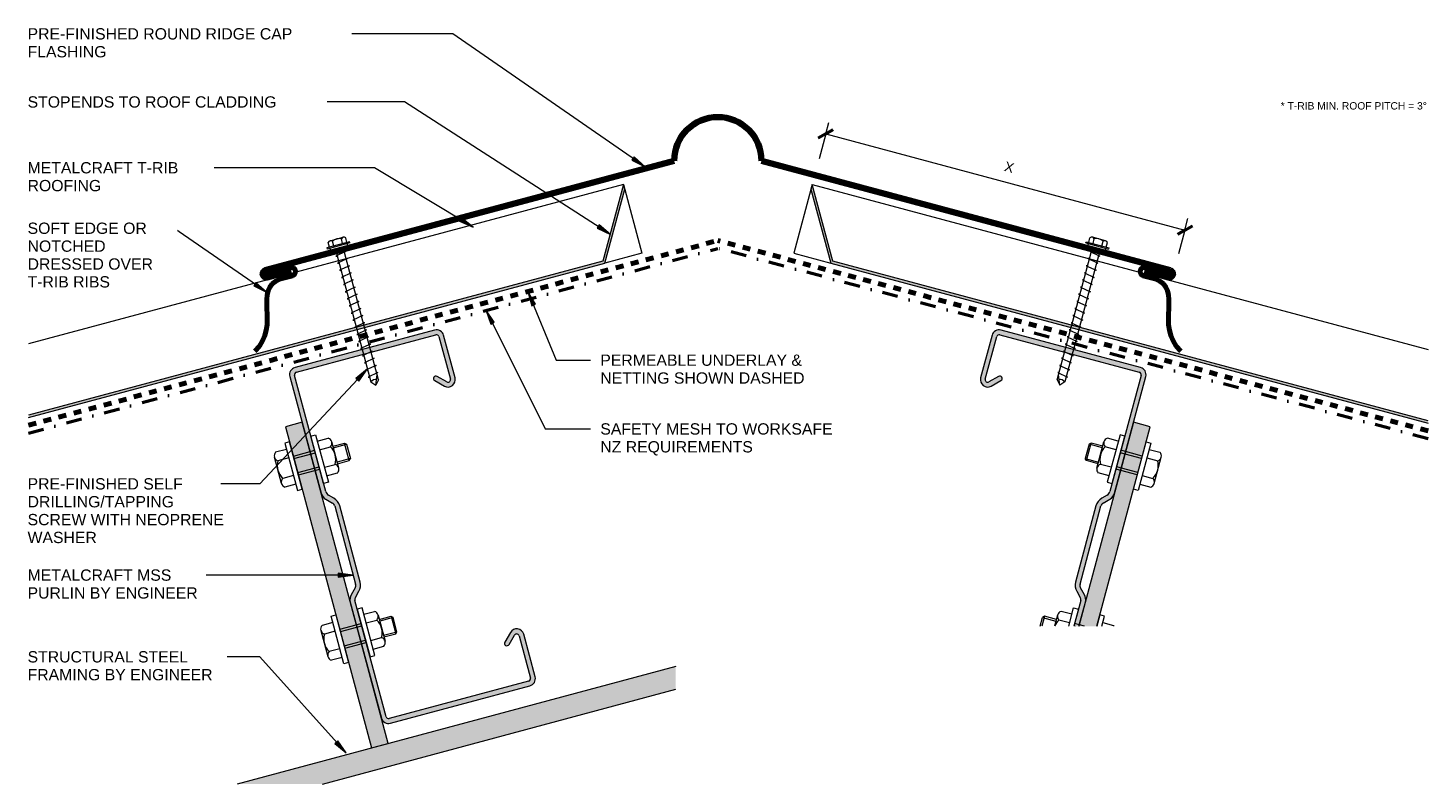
# Model space of a CAD drawing. Header units: millimetres. Extents: x 3508 to 4555, y 2027 to 2787.
# Tile 1 of 2: x 3508 to 4078, y 2479 to 2787. Entities that reach past the tile are written whole.
import ezdxf

# ---------------------------------------------------------------- set-up
doc = ezdxf.new("R2010")
doc.units = ezdxf.units.MM
doc.linetypes.add('Dash', pattern=[6.35, 3.175, -3.175])
doc.linetypes.add('Dash dot', pattern=[15.875, 6.35, -4.7625, 0, -4.7625])
for name, color, linetype, lineweight in [('A-ANNO-DIMS', 211, 'Continuous', 9), ('A-ANNO-DIMS-2', 211, 'Continuous', 9), ('A-DETL', 90, 'Continuous', 13), ('A-DETL-GENF', 92, 'Continuous', 13), ('A-DETL-THIN', 151, 'Continuous', 13), ('G-ANNO-TEXT', 231, 'Continuous', 9)]:
    doc.layers.add(name, color=color, linetype=linetype, lineweight=lineweight)
doc.styles.add('Arial', font='arial.ttf', dxfattribs={"height": 4.6})
doc.styles.add('Arial_1', font='arial.ttf', dxfattribs={"height": 4})
doc.styles.add('Arial_2', font='arial.ttf', dxfattribs={"height": 3})
doc.dimstyles.new('Diagonal', dxfattribs={"dimscale": 304.8, "dimtxt": 4.081038, "dimasz": 0.016404, "dimexe": 0.015748, "dimexo": 0.009843, "dimgap": 0.009843, "dimtad": 1, "dimdec": 0, "dimzin": 0, "dimdsep": 46, "dimtxsty": 'Arial_1', "dimblk1": 'OBLIQUE', "dimblk2": 'OBLIQUE', "dimsah": 1, "dimcen": 0.09, "dimazin": 0, "dimtfac": 1, "dimtdec": 4, "dimtix": 1, "dimtmove": 0, "dimatfit": 3, "dimfxl": 1, "dimtvp": 1, "dimtfill": 1, "dimtolj": 1, "dimtzin": 0, "dimarcsym": 2})

# ---------------------------------------------------------------- blocks, each defined once
blk = doc.blocks.new('02 Roof Ridge With Non Profiled Apex C - T-Trib-5598333-D CR 02 RIDGE WITH NON PROFILED APEX')
at = {"layer": 'A-DETL-GENF'}
for points in [[(-320.75, -75.23), (-85.98, -12.32), (-77.91, 17.79), (-78.43, 19.73), (-86.79, -11.5), (-320.75, -74.19), (-320.75, -75.14)], [(249.25, -77.5), (249.25, -76.47), (6.79, -11.5), (-1.57, 19.73), (-2.09, 17.79), (5.98, -12.32), (176.68, -58.06)]]:
    blk.add_hatch(color=256, dxfattribs=at).paths.add_polyline_path(points)
at = {"layer": 'A-DETL-GENF', "lineweight": 100}
for p, q in [((-57.79, 29.4), (-224.3, -15.22)), ((-22.21, 29.4), (144.3, -15.22)), ((-213.81, -15.51), (-223.52, -18.12)), ((133.81, -15.51), (143.52, -18.12))]:
    blk.add_line(p, q, dxfattribs=at)
at = {"layer": 'A-DETL-GENF'}
for p, q in [((-78.43, 19.73), (-320.75, -45.2)), ((-78.43, 19.73), (-86.79, -11.5)), ((-85.98, -12.32), (-77.91, 17.79)), ((-77.91, 17.79), (-78.43, 19.73)), ((-78.43, 19.73), (-70.92, -8.29)), ((-1.57, 19.73), (-9.08, -8.29)), ((-1.57, 19.73), (-2.09, 17.79)), ((-2.09, 17.79), (5.98, -12.32)), ((-1.57, 19.73), (249.25, -47.48)), ((6.79, -11.5), (-1.57, 19.73)), ((-70.92, -8.29), (-85.98, -12.32)), ((-9.08, -8.29), (5.98, -12.32)), ((-86.79, -11.5), (-320.75, -74.19)), ((-320.75, -75.23), (-85.98, -12.32)), ((5.98, -12.32), (249.25, -77.5)), ((249.25, -76.47), (6.79, -11.5))]:
    blk.add_line(p, q, dxfattribs=at)
at = {"layer": 'A-DETL-GENF', "linetype": 'Dash', "lineweight": 70}
for p in [(-320.75, -78.33), (249.25, -80.61)]:
    blk.add_line(p, (-40, -3.11), dxfattribs=at)
at = {"layer": 'A-DETL-GENF', "lineweight": 70}
for p, q in [((-214.2, -14.07), (-223.91, -16.67)), ((134.2, -14.07), (143.91, -16.67)), ((-213.3, -17.45), (-218.06, -18.72)), ((133.3, -17.45), (138.06, -18.72))]:
    blk.add_line(p, q, dxfattribs=at)
at = {"layer": 'A-DETL-GENF', "lineweight": 100}
for centre, radius, start, end in [((-40, 29.4), 17.79, 0, 180), ((-223.91, -16.67), 1.5, 105, 285), ((143.91, -16.67), 1.5, 255, 75)]:
    blk.add_arc(centre, radius, start, end, dxfattribs=at)
at = {"layer": 'A-DETL-GENF', "lineweight": 70}
for centre, start, end in [((-213.75, -15.76), 285, 105), ((133.75, -15.76), 75, 255)]:
    blk.add_arc(centre, 1.75, start, end, dxfattribs=at)
for points in [[(-218.06, -18.72), (-229.97, -23.06), (-217.51, -37.27), (-228.52, -48.16)], [(138.06, -18.72), (149.97, -23.06), (137.51, -37.27), (148.52, -48.16)]]:
    blk.add_open_spline(points, degree=3, dxfattribs=at)
blk = doc.blocks.new('Metalcraft MSS Purlin-150x65 - Metalcraft MSS Purlin-150x65-4992830-D CR 02 RIDGE WITH NON PROFILED APEX')
at = {"layer": 'A-DETL-GENF'}
blk.add_hatch(color=256, dxfattribs=at).paths.add_polyline_path([(2.22, 0.1), (3, 0), (61.85, 0), (62.62, 0.1), (63.35, 0.4), (63.97, 0.88), (64.45, 1.5), (64.75, 2.22), (64.85, 3), (64.85, 20.94), (64.75, 21.71), (64.41, 22.48), (63.98, 23.05), (63.37, 23.52), (62.66, 23.82), (61.86, 23.93), (61.12, 23.84), (60.4, 23.56), (59.78, 23.1), (56.56, 19.88), (56.4, 19.67), (56.3, 19.43), (56.27, 19.17), (56.3, 18.91), (56.4, 18.67), (56.56, 18.46), (56.77, 18.31), (57.01, 18.21), (57.27, 18.17), (57.53, 18.21), (57.77, 18.31), (57.97, 18.46), (61.04, 21.53), (61.26, 21.7), (61.52, 21.81), (61.79, 21.84), (62.11, 21.79), (62.32, 21.7), (62.54, 21.53), (62.71, 21.31), (62.81, 21.06), (62.85, 20.79), (62.85, 2.99), (62.81, 2.74), (62.71, 2.5), (62.56, 2.29), (62.35, 2.13), (62.11, 2.03), (61.85, 2), (2.99, 2), (2.74, 2.03), (2.5, 2.13), (2.29, 2.29), (2.13, 2.5), (2.03, 2.74), (2, 2.99), (2, 52), (2.06, 52.43), (2.22, 52.83), (2.61, 53.31), (4.53, 55.22), (5.32, 56.25), (5.82, 57.46), (5.99, 58.75), (5.99, 90.92), (5.82, 92.21), (5.32, 93.42), (4.53, 94.45), (2.69, 96.3), (2.31, 96.78), (2.08, 97.34), (2, 97.95), (2, 146.91), (2.06, 147.25), (2.15, 147.45), (2.32, 147.68), (2.55, 147.85), (2.81, 147.96), (3.09, 148), (61.85, 148), (62.11, 147.97), (62.35, 147.87), (62.56, 147.71), (62.71, 147.5), (62.81, 147.26), (62.85, 146.89), (62.85, 128.98), (62.82, 128.73), (62.7, 128.48), (62.57, 128.3), (62.37, 128.15), (62.14, 128.05), (61.89, 128.02), (61.63, 128.06), (61.41, 128.15), (61.21, 128.3), (57.97, 131.54), (57.77, 131.69), (57.53, 131.79), (57.27, 131.83), (56.96, 131.78), (56.77, 131.69), (56.56, 131.54), (56.37, 131.25), (56.3, 131.09), (56.27, 130.83), (56.3, 130.57), (56.4, 130.33), (56.56, 130.12), (59.78, 126.9), (60.4, 126.44), (61.13, 126.16), (61.89, 126.07), (62.66, 126.18), (63.37, 126.48), (63.98, 126.95), (64.46, 127.59), (64.75, 128.29), (64.85, 129.07), (64.85, 147), (64.75, 147.78), (64.45, 148.5), (63.97, 149.12), (63.35, 149.6), (62.62, 149.9), (61.85, 150), (2.94, 149.99), (2.22, 149.9), (1.5, 149.6), (0.88, 149.12), (0.4, 148.5), (0.1, 147.78), (0, 147), (0, 97.81), (0.14, 96.77), (0.53, 95.81), (1.17, 94.98), (3.41, 92.75), (3.72, 92.33), (3.92, 91.85), (3.99, 91.34), (3.99, 58.34), (3.92, 57.82), (3.72, 57.34), (3.29, 56.81), (1.17, 54.69), (0.53, 53.86), (0.14, 52.9), (0, 51.87), (0, 3), (0.1, 2.22), (0.4, 1.5), (0.88, 0.88), (1.56, 0.38), (1.98, 0.2)])
for p, q in [((61.85, 150), (3, 150)), ((0, 147), (0, 97.81)), ((2, 97.95), (2, 146.91)), ((3.09, 148), (61.85, 148)), ((62.85, 147.01), (62.85, 128.98)), ((64.85, 129.06), (64.85, 147)), ((61.21, 128.3), (57.97, 131.54)), ((56.56, 130.12), (59.78, 126.9)), ((1.17, 94.98), (3.41, 92.75)), ((4.53, 94.45), (2.69, 96.3)), ((3.99, 91.34), (3.99, 58.34)), ((5.99, 58.75), (5.99, 90.92)), ((0, 51.87), (0, 3)), ((3.41, 56.93), (1.17, 54.69)), ((2, 2.99), (2, 52)), ((2.49, 53.18), (4.53, 55.22)), ((59.78, 23.1), (56.56, 19.88)), ((57.97, 18.46), (61.04, 21.53)), ((62.85, 20.79), (62.85, 2.99)), ((64.85, 3), (64.85, 20.94)), ((61.85, 2), (2.99, 2)), ((3, 0), (61.85, 0))]:
    blk.add_line(p, q, dxfattribs=at)
for centre, radius, start, end in [((3, 147), 3, 90, 180), ((61.85, 147), 3, 360, 90), ((3.09, 146.91), 1.09, 90, 180), ((61.85, 147.01), 0.993, 0, 90), ((57.27, 130.83), 1, 45, 225), ((61.85, 129.06), 2.99, 226.0338, 0), ((61.89, 128.98), 0.959, 225, 0), ((3.99, 97.81), 3.99, 180, 225), ((4.34, 97.95), 2.34, 180, 225), ((2, 91.34), 1.99, 0, 45), ((1, 90.92), 4.99, 360, 45), ((2, 58.34), 1.99, 315, 360), ((1, 58.75), 4.99, 315, 360), ((3.99, 51.87), 3.99, 135, 180), ((3.67, 52), 1.67, 135, 180), ((61.85, 20.94), 2.99, 360, 133.9662), ((57.27, 19.17), 1, 135, 315), ((61.79, 20.79), 1.06, 0, 135), ((3, 3), 3, 180, 270), ((2.99, 2.99), 0.993, 180, 270), ((61.85, 3), 3, 270, 360), ((61.85, 2.99), 0.993, 270, 0)]:
    blk.add_arc(centre, radius, start, end, dxfattribs=at)
blk = doc.blocks.new('Metalcraft MSS Purlin-150x65 - Metalcraft MSS Purlin-150x65-5024055-D CR 02 RIDGE WITH NON PROFILED APEX')
at = {"layer": 'A-DETL-GENF'}
blk.add_hatch(color=256, dxfattribs=at).paths.add_polyline_path([(0, -41.72), (0, -51.87), (0.14, -52.9), (0.53, -53.86), (1.17, -54.69), (3.41, -56.93), (3.72, -57.34), (3.92, -57.82), (3.99, -58.34), (3.99, -91.34), (3.92, -91.85), (3.72, -92.33), (3.41, -92.75), (1.17, -94.98), (0.53, -95.81), (0.14, -96.77), (0, -97.81), (0, -147), (0.1, -147.78), (0.4, -148.5), (0.88, -149.12), (1.5, -149.6), (2.22, -149.9), (3.12, -150), (61.85, -150), (62.63, -149.9), (63.35, -149.6), (64.01, -149.07), (64.45, -148.5), (64.75, -147.78), (64.85, -147), (64.84, -129.04), (64.72, -128.22), (64.45, -127.57), (63.98, -126.95), (63.37, -126.48), (62.66, -126.18), (61.89, -126.07), (61.12, -126.16), (60.4, -126.44), (59.78, -126.9), (56.56, -130.12), (56.4, -130.33), (56.3, -130.57), (56.27, -130.83), (56.3, -131.09), (56.4, -131.33), (56.56, -131.54), (56.77, -131.69), (57.01, -131.79), (57.27, -131.83), (57.53, -131.79), (57.77, -131.69), (57.97, -131.54), (61.21, -128.3), (61.41, -128.15), (61.64, -128.05), (61.89, -128.02), (62.14, -128.05), (62.37, -128.15), (62.57, -128.3), (62.72, -128.5), (62.82, -128.73), (62.85, -128.98), (62.85, -147.01), (62.81, -147.26), (62.71, -147.5), (62.56, -147.71), (62.35, -147.87), (62.11, -147.97), (61.85, -148), (3.09, -148), (2.81, -147.96), (2.55, -147.85), (2.32, -147.68), (2.15, -147.45), (2.04, -147.19), (2, -146.91), (2, -97.95), (2.08, -97.34), (2.31, -96.78), (2.69, -96.3), (4.53, -94.45), (5.32, -93.42), (5.82, -92.21), (5.99, -90.92), (5.99, -58.75), (5.82, -57.46), (5.32, -56.25), (4.53, -55.22), (2.49, -53.18), (2.22, -52.83), (2.05, -52.39), (2, -52), (2, -41.18), (0.42, -41.61)])
for p, q in [((0, -41.72), (0, -51.87)), ((2, -52), (2, -41.18)), ((1.17, -54.69), (3.41, -56.93)), ((4.53, -55.22), (2.49, -53.18)), ((3.99, -58.34), (3.99, -91.34)), ((5.99, -90.92), (5.99, -58.75)), ((3.41, -92.75), (1.17, -94.98)), ((2.69, -96.3), (4.53, -94.45)), ((0, -97.81), (0, -147)), ((2, -146.91), (2, -97.95)), ((59.78, -126.9), (56.56, -130.12)), ((57.97, -131.54), (61.21, -128.3)), ((62.85, -128.98), (62.85, -147.01)), ((64.85, -147), (64.85, -129.06)), ((61.85, -148), (3.09, -148)), ((3, -150), (61.85, -150))]:
    blk.add_line(p, q, dxfattribs=at)
for centre, radius, start, end in [((3.99, -51.87), 3.99, 180, 225), ((3.67, -52), 1.67, 180, 225), ((2, -58.34), 1.99, 0, 45), ((1, -58.75), 4.99, 0, 45), ((1, -90.92), 4.99, 315, 0), ((3.99, -97.81), 3.99, 135, 180), ((4.34, -97.95), 2.34, 135, 180), ((2, -91.34), 1.99, 315, 360), ((57.27, -130.83), 1, 135, 315), ((61.85, -129.06), 2.99, 0, 133.9662), ((61.89, -128.98), 0.959, 0, 135), ((3, -147), 3, 180, 270), ((3.09, -146.91), 1.09, 180, 270), ((61.85, -147), 3, 270, 0), ((61.85, -147.01), 0.993, 270, 360)]:
    blk.add_arc(centre, radius, start, end, dxfattribs=at)
blk = doc.blocks.new('Rivets - M8 - Rivets-5026033-D CR 02 RIDGE WITH NON PROFILED APEX')
at = {"layer": 'A-DETL-GENF'}
for p, q in [((-2, 7.33), (-6.57, 7.33)), ((-2, 10), (-2, -10)), ((0, 10), (-2, 10)), ((0, -10), (0, 10)), ((9, -10), (9, 10)), ((9, 10), (11, 10)), ((11, 10), (11, -10)), ((11, 7.33), (15.57, 7.33)), ((-7.57, -5.52), (-7.57, 5.52)), ((-2, 3.7), (-6.57, 3.7)), ((0, 4), (9, 4)), ((0, 3), (9, 3)), ((11, 3.7), (15.57, 3.7)), ((16.57, -5.52), (16.57, 5.52)), ((16.57, 3.67), (21.54, 3.67)), ((16.57, 3.01), (22.2, 3.01)), ((21.54, 3.67), (22.2, 3.01)), ((21.54, -3.67), (21.54, 3.67)), ((22.2, 3.01), (22.2, -3.01)), ((-2, -3.7), (-6.57, -3.7)), ((0, -3), (9, -3)), ((0, -4), (9, -4)), ((11, -3.7), (15.57, -3.7)), ((22.2, -3.01), (16.57, -3.01)), ((16.57, -3.67), (21.54, -3.67)), ((21.54, -3.67), (22.2, -3.01)), ((-2, -7.33), (-6.57, -7.33)), ((-2, -10), (0, -10)), ((11, -10), (9, -10)), ((11, -7.33), (15.57, -7.33))]:
    blk.add_line(p, q, dxfattribs=at)
for centre, radius, start, end in [((-5.42, 5.52), 2.15, 122.3801, 237.6199), ((14.42, 5.52), 2.15, 302.3801, 57.6199), ((-0.24, 0), 7.33, 149.7274, 210.2726), ((9.24, 0), 7.33, 329.7274, 30.2726), ((-5.42, -5.52), 2.15, 122.3801, 237.6199), ((14.42, -5.52), 2.15, 302.3801, 57.6199)]:
    blk.add_arc(centre, radius, start, end, dxfattribs=at)
blk = doc.blocks.new('Rivets - M8 - Rivets-5026034-D CR 02 RIDGE WITH NON PROFILED APEX')
at = {"layer": 'A-DETL-GENF'}
for p, q in [((-2, 7.33), (-6.57, 7.33)), ((-2, -10), (-2, 10)), ((-2, 10), (0, 10)), ((0, 10), (0, -10)), ((9, 10), (9, -10)), ((11, 10), (9, 10)), ((11, -10), (11, 10)), ((11, 7.33), (15.57, 7.33)), ((-7.57, 5.52), (-7.57, -5.52)), ((-2, 3.7), (-6.57, 3.7)), ((0, 4), (9, 4)), ((0, 3), (9, 3)), ((11, 3.7), (15.57, 3.7)), ((16.57, 5.52), (16.57, -5.52)), ((16.57, 3.67), (21.54, 3.67)), ((22.2, 3.01), (16.57, 3.01)), ((21.54, 3.67), (22.2, 3.01)), ((21.54, 3.67), (21.54, -3.67)), ((22.2, -3.01), (22.2, 3.01)), ((-2, -3.7), (-6.57, -3.7)), ((0, -3), (9, -3)), ((0, -4), (9, -4)), ((11, -3.7), (15.57, -3.7)), ((16.57, -3.01), (22.2, -3.01)), ((16.57, -3.67), (21.54, -3.67)), ((21.54, -3.67), (22.2, -3.01)), ((-2, -7.33), (-6.57, -7.33)), ((0, -10), (-2, -10)), ((9, -10), (11, -10)), ((11, -7.33), (15.57, -7.33))]:
    blk.add_line(p, q, dxfattribs=at)
for centre, radius, start, end in [((-5.42, 5.52), 2.15, 122.3801, 237.6199), ((14.42, 5.52), 2.15, 302.3801, 57.6199), ((-0.24, 0), 7.33, 149.7274, 210.2726), ((9.24, 0), 7.33, 329.7274, 30.2726), ((-5.42, -5.52), 2.15, 122.3801, 237.6199), ((14.42, -5.52), 2.15, 302.3801, 57.6199)]:
    blk.add_arc(centre, radius, start, end, dxfattribs=at)
blk = doc.blocks.new('Rivets - M8 - Rivets-V1-D CR 02 RIDGE WITH NON PROFILED APEX')
at = {"layer": 'A-DETL-GENF'}
for p, q in [((21.54, -3.67), (21.54, 0.5)), ((22.2, 0.68), (22.2, -3.01)), ((0, -10), (0, -5.27)), ((4.74, -4), (9, -4)), ((8.47, -3), (9, -3)), ((9, -10), (9, -2.86)), ((11, -2.32), (11, -10)), ((11, -3.7), (15.57, -3.7)), ((16.57, -5.52), (16.57, -0.83)), ((22.2, -3.01), (16.57, -3.01)), ((16.57, -3.67), (21.54, -3.67)), ((21.54, -3.67), (22.2, -3.01)), ((-2, -7.33), (-6.57, -7.33)), ((-2, -5.81), (-2, -10)), ((-2, -10), (0, -10)), ((11, -10), (9, -10)), ((11, -7.33), (15.57, -7.33))]:
    blk.add_line(p, q, dxfattribs=at)
for centre, radius, start, end in [((9.24, 0), 7.33, 329.7274, 353.1929), ((14.42, -5.52), 2.15, 302.3801, 57.6199), ((-5.42, -5.52), 2.15, 228.7248, 237.6199)]:
    blk.add_arc(centre, radius, start, end, dxfattribs=at)
blk = doc.blocks.new('Screw4 - Screw 2-5023961-D CR 02 RIDGE WITH NON PROFILED APEX')
at = {"layer": 'A-DETL-GENF'}
for p, q in [((4.79, 1.5), (-4.79, 1.5)), ((-4.79, 1.5), (-4.79, 1)), ((4.79, 1), (-4.79, 1)), ((-3.67, 1.5), (-3.67, 3.47)), ((-3.67, 1), (-3.67, 0)), ((-3.67, 0), (3.67, 0)), ((-2.76, 3.97), (2.76, 3.97)), ((-1.85, 1.5), (-1.85, 3.47)), ((-1.6, 0), (-1.6, -55.84)), ((1.6, -55.84), (1.6, 0)), ((1.85, 1.5), (1.85, 3.47)), ((3.67, 1.5), (3.67, 3.47)), ((3.67, 0), (3.67, 1)), ((4.79, 1), (4.79, 1.5)), ((2.17, -1.91), (-2.17, -2.67)), ((-2.17, -2.67), (-1.6, -3)), ((2.17, -4.91), (-2.17, -5.67)), ((-2.17, -5.67), (-1.6, -6)), ((1.6, -1.58), (2.17, -1.91)), ((1.6, -4.58), (2.17, -4.91)), ((2.17, -7.91), (-2.17, -8.67)), ((-2.17, -8.67), (-1.6, -9)), ((2.17, -10.91), (-2.17, -11.67)), ((1.6, -7.58), (2.17, -7.91)), ((1.6, -10.58), (2.17, -10.91)), ((-2.17, -11.67), (-1.6, -12)), ((2.17, -13.91), (-2.17, -14.67)), ((-2.17, -14.67), (-1.6, -15)), ((2.17, -16.91), (-2.17, -17.67)), ((1.6, -13.58), (2.17, -13.91)), ((1.6, -16.58), (2.17, -16.91)), ((-2.17, -17.67), (-1.6, -18)), ((2.17, -19.91), (-2.17, -20.67)), ((-2.17, -20.67), (-1.6, -21)), ((1.6, -19.58), (2.17, -19.91)), ((1.6, -22.58), (2.17, -22.91)), ((2.17, -22.91), (-2.17, -23.67)), ((-2.17, -23.67), (-1.6, -24)), ((2.17, -25.91), (-2.17, -26.67)), ((-2.17, -26.67), (-1.6, -27)), ((1.6, -25.58), (2.17, -25.91)), ((2.17, -28.91), (-2.17, -29.67)), ((-2.17, -29.67), (-1.6, -30)), ((2.17, -31.91), (-2.17, -32.67)), ((-2.17, -32.67), (-1.6, -33)), ((1.6, -28.58), (2.17, -28.91)), ((1.6, -31.58), (2.17, -31.91)), ((2.17, -34.91), (-2.17, -35.67)), ((-2.17, -35.67), (-1.6, -36)), ((2.17, -37.91), (-2.17, -38.67)), ((-2.17, -38.67), (-1.6, -39)), ((1.6, -34.58), (2.17, -34.91)), ((1.6, -37.58), (2.17, -37.91)), ((2.17, -40.91), (-2.17, -41.67)), ((-2.17, -41.67), (-1.6, -42)), ((2.17, -43.91), (-2.17, -44.67)), ((-2.17, -44.67), (-1.6, -45)), ((1.6, -40.58), (2.17, -40.91)), ((1.6, -43.58), (2.17, -43.91)), ((2.17, -46.91), (-2.17, -47.67)), ((-2.17, -47.67), (-1.6, -48)), ((2.17, -49.91), (-2.17, -50.67)), ((-2.17, -50.67), (-1.6, -51)), ((1.6, -46.58), (2.17, -46.91)), ((1.6, -49.58), (2.17, -49.91)), ((2.17, -52.91), (-2.17, -53.67)), ((-2.17, -53.67), (-1.6, -54)), ((-1.6, -55.84), (0, -57.74)), ((0, -57.74), (1.6, -53.79)), ((1.6, -55.84), (0, -57.74)), ((1.6, -52.58), (2.17, -52.91))]:
    blk.add_line(p, q, dxfattribs=at)
for centre, radius, start, end in [((-2.76, 2.9), 1.08, 32.3801, 147.6199), ((0, 0.31), 3.67, 59.7274, 120.2726), ((2.76, 2.9), 1.08, 32.3801, 147.6199), ((0.08, -58.47), 3.11, 74.3059, 122.4975)]:
    blk.add_arc(centre, radius, start, end, dxfattribs=at)
blk = doc.blocks.new('Screw4 - Screw 2-5026147-D CR 02 RIDGE WITH NON PROFILED APEX')
at = {"layer": 'A-DETL-GENF'}
for p, q in [((-1.6, 55.84), (0, 57.74)), ((1.6, 55.84), (0, 57.74)), ((0, 57.74), (1.6, 53.79)), ((-2.17, 53.67), (-1.6, 54)), ((2.17, 52.91), (-2.17, 53.67)), ((-1.6, 0), (-1.6, 55.84)), ((1.6, 55.84), (1.6, 0)), ((1.6, 52.58), (2.17, 52.91)), ((-2.17, 50.67), (-1.6, 51)), ((2.17, 49.91), (-2.17, 50.67)), ((-2.17, 47.67), (-1.6, 48)), ((2.17, 46.91), (-2.17, 47.67)), ((1.6, 49.58), (2.17, 49.91)), ((1.6, 46.58), (2.17, 46.91)), ((-2.17, 44.67), (-1.6, 45)), ((2.17, 43.91), (-2.17, 44.67)), ((-2.17, 41.67), (-1.6, 42)), ((2.17, 40.91), (-2.17, 41.67)), ((1.6, 43.58), (2.17, 43.91)), ((1.6, 40.58), (2.17, 40.91)), ((-2.17, 38.67), (-1.6, 39)), ((2.17, 37.91), (-2.17, 38.67)), ((-2.17, 35.67), (-1.6, 36)), ((2.17, 34.91), (-2.17, 35.67)), ((1.6, 37.58), (2.17, 37.91)), ((1.6, 34.58), (2.17, 34.91)), ((-2.17, 32.67), (-1.6, 33)), ((2.17, 31.91), (-2.17, 32.67)), ((-2.17, 29.67), (-1.6, 30)), ((2.17, 28.91), (-2.17, 29.67)), ((1.6, 31.58), (2.17, 31.91)), ((1.6, 28.58), (2.17, 28.91)), ((-2.17, 26.67), (-1.6, 27)), ((2.17, 25.91), (-2.17, 26.67)), ((-2.17, 23.67), (-1.6, 24)), ((2.17, 22.91), (-2.17, 23.67)), ((1.6, 25.58), (2.17, 25.91)), ((1.6, 22.58), (2.17, 22.91)), ((-2.17, 20.67), (-1.6, 21)), ((2.17, 19.91), (-2.17, 20.67)), ((-2.17, 17.67), (-1.6, 18)), ((2.17, 16.91), (-2.17, 17.67)), ((1.6, 19.58), (2.17, 19.91)), ((-2.17, 14.67), (-1.6, 15)), ((2.17, 13.91), (-2.17, 14.67)), ((-2.17, 11.67), (-1.6, 12)), ((2.17, 10.91), (-2.17, 11.67)), ((1.6, 16.58), (2.17, 16.91)), ((1.6, 13.58), (2.17, 13.91)), ((-2.17, 8.67), (-1.6, 9)), ((2.17, 7.91), (-2.17, 8.67)), ((-2.17, 5.67), (-1.6, 6)), ((1.6, 10.58), (2.17, 10.91)), ((1.6, 7.58), (2.17, 7.91)), ((-3.67, 0), (3.67, 0)), ((-3.67, -1), (-3.67, 0)), ((2.17, 4.91), (-2.17, 5.67)), ((-2.17, 2.67), (-1.6, 3)), ((2.17, 1.91), (-2.17, 2.67)), ((1.6, 4.58), (2.17, 4.91)), ((1.6, 1.58), (2.17, 1.91)), ((-4.79, -1.5), (-4.79, -1)), ((4.79, -1), (-4.79, -1)), ((4.79, -1.5), (-4.79, -1.5)), ((-3.67, -1.5), (-3.67, -3.47)), ((-2.76, -3.97), (2.76, -3.97)), ((-1.85, -1.5), (-1.85, -3.47)), ((1.85, -1.5), (1.85, -3.47)), ((3.67, 0), (3.67, -1)), ((3.67, -1.5), (3.67, -3.47)), ((4.79, -1), (4.79, -1.5))]:
    blk.add_line(p, q, dxfattribs=at)
for centre, radius, start, end in [((0.08, 58.47), 3.11, 237.5025, 285.6941), ((-2.76, -2.9), 1.08, 212.3801, 327.6199), ((0, -0.31), 3.67, 239.7274, 300.2726), ((2.76, -2.9), 1.08, 212.3801, 327.6199)]:
    blk.add_arc(centre, radius, start, end, dxfattribs=at)
blk = doc.blocks.new('DIMBLOCK1-D CR 02 RIDGE WITH NON PROFILED APEX')
at = {"layer": 'A-ANNO-DIMS-2', "lineweight": 50}
for p, q in [((3832.79, 2743.44), (3829.73, 2741.67)), ((3832.79, 2743.44), (3835.85, 2745.21)), ((3979.08, 2704.24), (3976.01, 2702.47)), ((3979.08, 2704.24), (3982.14, 2706.01))]:
    blk.add_line(p, q, dxfattribs=at)
at = {"layer": 'A-ANNO-DIMS-2'}
for p, q in [((3832.79, 2743.44), (3830.05, 2733.23)), ((3832.79, 2743.44), (3834.03, 2748.08)), ((3832.79, 2743.44), (3979.08, 2704.24)), ((3979.08, 2704.24), (3980.32, 2708.88)), ((3979.08, 2704.24), (3976.48, 2694.54))]:
    blk.add_line(p, q, dxfattribs=at)
at = {"layer": 'A-ANNO-DIMS-2', "color": 0, "insert": (3906.23, 2732.24), "char_height": 4, "width": 4.5205, "attachment_point": 1, "rotation": 345, "line_spacing_factor": 0.941778, "style": 'Arial_1', "bg_fill": 3, "box_fill_scale": 1.25, "bg_fill_color": 256, "bg_fill_true_color": 13158600, "bg_fill_transparency": 0}
blk.add_mtext('X', dxfattribs=at)
blk = doc.blocks.new('_Oblique')
at = {"color": 0, "linetype": 'ByBlock', "lineweight": -2}
blk.add_line((-0.5, -0.5), (0.5, 0.5), dxfattribs=at)

msp = doc.modelspace()

# ---------------------------------------------------------------- hatches: boundary and pattern name
at = {"layer": 'A-DETL-GENF'}
for points in [[(3647.8, 2493.29), (3654.56, 2495.1), (3619.5, 2625.96), (3612.74, 2624.14), (3644.73, 2504.76)], [(3938.52, 2542.88), (3943.14, 2542.88), (3964.92, 2624.14), (3958.16, 2625.96), (3935.9, 2542.88)], [(3612.43, 2478.61), (3627.8, 2478.61), (3771.69, 2517.17), (3771.69, 2526.48), (3593.03, 2478.61)]]:
    msp.add_hatch(color=10, dxfattribs=at).paths.add_polyline_path(points)
at = {"layer": 'G-ANNO-TEXT'}
for points in [[(3759.17, 2729.96), (3754.69, 2734.03), (3753.79, 2732.73)], [(3689.2, 2705.42), (3684.46, 2709.19), (3683.65, 2707.83)], [(3745.12, 2702.42), (3740.5, 2706.33), (3739.64, 2705)], [(3605.21, 2678.75), (3600.72, 2682.81), (3599.82, 2681.51)], [(3711.51, 2679.26), (3713.07, 2673.41), (3714.53, 2674.01)], [(3694.35, 2671.69), (3696.32, 2665.96), (3697.73, 2666.67)], [(3646.08, 2647.65), (3641.4, 2643.81), (3642.56, 2642.73)], [(3640.2, 2563.7), (3634.2, 2564.49), (3634.2, 2562.91)], [(3637.43, 2491.24), (3634, 2496.23), (3632.83, 2495.17)]]:
    msp.add_hatch(color=7, dxfattribs=at).paths.add_polyline_path(points)

# ---------------------------------------------------------------- linework, layer by layer
at = {"layer": 'A-DETL', "linetype": 'Dash dot', "lineweight": 50}
for p in [(3508.08, 2621.52), (4078.08, 2619.24)]:
    msp.add_line(p, (3788.83, 2696.75), dxfattribs=at)
at = {"layer": 'A-DETL-THIN'}
for p, q in [((3619.5, 2625.96), (3612.74, 2624.14)), ((3612.74, 2624.14), (3647.8, 2493.29)), ((3654.56, 2495.1), (3619.5, 2625.96)), ((3958.16, 2625.96), (3935.9, 2542.88)), ((3943.14, 2542.88), (3964.92, 2624.14)), ((3964.92, 2624.14), (3958.16, 2625.96)), ((3771.69, 2526.48), (3593.03, 2478.61)), ((3627.8, 2478.61), (3771.69, 2517.17)), ((3647.8, 2493.29), (3654.56, 2495.1))]:
    msp.add_line(p, q, dxfattribs=at)
at = {"layer": 'G-ANNO-TEXT', "color": 7}
for p, q in [((3633.51, 2784.14), (3619.72, 2784.14)), ((3680.85, 2784.14), (3633.51, 2784.14)), ((3759.17, 2729.96), (3680.85, 2784.14)), ((3636.13, 2756.4), (3611.38, 2756.4)), ((3661.24, 2756.4), (3636.13, 2756.4)), ((3745.12, 2702.42), (3661.24, 2756.4)), ((3754.69, 2734.03), (3753.79, 2732.73)), ((3753.79, 2732.73), (3759.17, 2729.96)), ((3759.17, 2729.96), (3754.69, 2734.03)), ((3600.23, 2729.6), (3573.41, 2729.6)), ((3649.01, 2729.6), (3600.23, 2729.6)), ((3689.2, 2705.42), (3649.01, 2729.6)), ((3684.46, 2709.19), (3683.65, 2707.83)), ((3689.2, 2705.42), (3684.46, 2709.19)), ((3567.23, 2704.96), (3561.11, 2704.96)), ((3605.21, 2678.75), (3567.23, 2704.96)), ((3683.65, 2707.83), (3689.2, 2705.42)), ((3740.5, 2706.33), (3739.64, 2705)), ((3739.64, 2705), (3745.12, 2702.42)), ((3745.12, 2702.42), (3740.5, 2706.33)), ((3600.72, 2682.81), (3599.82, 2681.51)), ((3599.82, 2681.51), (3605.21, 2678.75)), ((3605.21, 2678.75), (3600.72, 2682.81)), ((3711.51, 2679.26), (3713.07, 2673.41)), ((3714.53, 2674.01), (3711.51, 2679.26)), ((3711.51, 2679.26), (3723.04, 2651.24)), ((3694.35, 2671.69), (3696.32, 2665.96)), ((3697.73, 2666.67), (3694.35, 2671.69)), ((3694.35, 2671.69), (3718.46, 2623.23)), ((3713.07, 2673.41), (3714.53, 2674.01)), ((3696.32, 2665.96), (3697.73, 2666.67)), ((3646.08, 2647.65), (3602.25, 2600.86)), ((3646.08, 2647.65), (3641.4, 2643.81)), ((3642.56, 2642.73), (3646.08, 2647.65)), ((3723.04, 2651.24), (3736.91, 2651.24)), ((3641.4, 2643.81), (3642.56, 2642.73)), ((3718.46, 2623.23), (3736.91, 2623.23)), ((3593.14, 2600.86), (3575.66, 2600.86)), ((3602.25, 2600.86), (3593.14, 2600.86)), ((3590.65, 2563.7), (3570.77, 2563.7)), ((3640.2, 2563.7), (3590.65, 2563.7)), ((3640.2, 2563.7), (3634.2, 2564.49)), ((3634.2, 2564.49), (3634.2, 2562.91)), ((3634.2, 2562.91), (3640.2, 2563.7)), ((3596.86, 2530.41), (3577.78, 2530.41)), ((3602.25, 2530.41), (3596.86, 2530.41)), ((3637.43, 2491.24), (3602.25, 2530.41)), ((3634, 2496.23), (3632.83, 2495.17)), ((3632.83, 2495.17), (3637.43, 2491.24)), ((3637.43, 2491.24), (3634, 2496.23))]:
    msp.add_line(p, q, dxfattribs=at)

# ---------------------------------------------------------------- block references
at = {"layer": 'A-DETL-GENF'}
msp.add_blockref('02 Roof Ridge With Non Profiled Apex C - T-Trib-5598333-D CR 02 RIDGE WITH NON PROFILED APEX', (3828.83, 2703.06), dxfattribs=at)
for name, p, rotation in [('Screw4 - Screw 2-5023961-D CR 02 RIDGE WITH NON PROFILED APEX', (3634.62, 2696.76), 15), ('Screw4 - Screw 2-5026147-D CR 02 RIDGE WITH NON PROFILED APEX', (3943.04, 2696.76), 165), ('Metalcraft MSS Purlin-150x65 - Metalcraft MSS Purlin-150x65-4992830-D CR 02 RIDGE WITH NON PROFILED APEX', (3652.56, 2502.58), 15), ('Metalcraft MSS Purlin-150x65 - Metalcraft MSS Purlin-150x65-5024055-D CR 02 RIDGE WITH NON PROFILED APEX', (3925.1, 2502.58), 165), ('Rivets - M8 - Rivets-5026033-D CR 02 RIDGE WITH NON PROFILED APEX', (3616.98, 2608.33), 15.00000000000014), ('Rivets - M8 - Rivets-5026034-D CR 02 RIDGE WITH NON PROFILED APEX', (3960.68, 2608.33), 164.9999999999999), ('Rivets - M8 - Rivets-5026034-D CR 02 RIDGE WITH NON PROFILED APEX', (3635.88, 2537.79), 15.00000000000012), ('Rivets - M8 - Rivets-V1-D CR 02 RIDGE WITH NON PROFILED APEX', (3941.78, 2537.79), 164.9999999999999)]:
    msp.add_blockref(name, p, dxfattribs=dict(at, rotation=rotation))

# ---------------------------------------------------------------- texts
at = {"layer": 'G-ANNO-TEXT', "color": 7, "attachment_point": 1, "bg_fill": 3, "box_fill_scale": 1.25, "bg_fill_color": 256, "bg_fill_true_color": 13158600, "bg_fill_transparency": 0}
for s, insert, char_height, width, style in [('PRE-FINISHED ROUND RIDGE CAP ', (3507.7, 2786.44), 4.6, 130.8354, 'Arial'), ('STOPENDS TO ROOF CLADDING', (3507.7, 2758.7), 4.6, 120.7341, 'Arial'), ('* T-RIB MIN. ROOF PITCH = 3°', (4018.09, 2756.32), 3, 72.9536, 'Arial_2'), ('PRE-FINISHED SELF ', (3507.7, 2603.16), 4.6, 77.443, 'Arial'), ('METALCRAFT MSS ', (3507.7, 2566), 4.6, 71.5105, 'Arial'), ('STRUCTURAL STEEL ', (3507.7, 2532.71), 4.6, 80.0084, 'Arial')]:
    msp.add_mtext(s, dxfattribs=dict(at, insert=insert, char_height=char_height, width=width, style=style))

# ---------------------------------------------------------------- next in the draw order: texts
at = {"layer": 'G-ANNO-TEXT', "color": 7, "char_height": 4.6, "attachment_point": 1, "style": 'Arial', "bg_fill": 3, "box_fill_scale": 1.25, "bg_fill_color": 256, "bg_fill_true_color": 13158600, "bg_fill_transparency": 0}
for s, insert, width in [('FLASHING', (3507.7, 2779.16), 38.3207), ('METALCRAFT T-RIB ', (3507.7, 2731.9), 74.7173), ('SOFT EDGE OR ', (3507.7, 2707.26), 59.8059), ('PERMEABLE UNDERLAY & ', (3740.97, 2653.54), 100.2109), ('SAFETY MESH TO WORKSAFE ', (3740.97, 2625.53), 114.6413), ('DRILLING/TAPPING ', (3507.7, 2595.88), 72.7932), ('PURLIN BY ENGINEER', (3507.7, 2558.72), 82.4135), ('FRAMING BY ENGINEER', (3507.7, 2525.44), 89.308)]:
    msp.add_mtext(s, dxfattribs=dict(at, insert=insert, width=width))

# ---------------------------------------------------------------- next in the draw order: dimensions: what is measured, and where the dimension line sits
at = {"layer": 'A-ANNO-DIMS'}
dim = msp.add_linear_dim(base=(3979.08, 2704.24), p1=(3829.28, 2730.33), p2=(3975.7, 2691.65), angle=345, text='X', dimstyle='Diagonal', override={"dimpost": '<>', "dimfxl": 151.448532}, dxfattribs=at)
dim.commit()
dim.dimension.update_dxf_attribs({"geometry": 'DIMBLOCK1-D CR 02 RIDGE WITH NON PROFILED APEX', "text_midpoint": (3907.23, 2728.67)})

# ---------------------------------------------------------------- next in the draw order: texts
at = {"layer": 'G-ANNO-TEXT', "color": 7, "char_height": 4.6, "attachment_point": 1, "style": 'Arial', "bg_fill": 3, "box_fill_scale": 1.25, "bg_fill_color": 256, "bg_fill_true_color": 13158600, "bg_fill_transparency": 0}
for s, insert, width in [('ROOFING', (3507.7, 2724.63), 35.5949), ('NOTCHED ', (3507.7, 2699.98), 40.0844), ('NETTING SHOWN DASHED', (3740.97, 2646.26), 99.5696), ('NZ REQUIREMENTS', (3740.97, 2618.25), 73.9156), ('SCREW WITH NEOPRENE ', (3507.7, 2588.6), 98.4472)]:
    msp.add_mtext(s, dxfattribs=dict(at, insert=insert, width=width))

# ---------------------------------------------------------------- next in the draw order: texts
for s, insert, width in [('DRESSED OVER ', (3507.7, 2692.7), 63.3333), ('WASHER', (3507.7, 2581.33), 34.3122)]:
    msp.add_mtext(s, dxfattribs=dict(at, insert=insert, width=width))

# ---------------------------------------------------------------- next in the draw order: texts
at = {"layer": 'G-ANNO-TEXT', "color": 7, "insert": (3507.7, 2685.43), "char_height": 4.6, "width": 39.6034, "attachment_point": 1, "style": 'Arial', "bg_fill": 3, "box_fill_scale": 1.25, "bg_fill_color": 256, "bg_fill_true_color": 13158600, "bg_fill_transparency": 0}
msp.add_mtext('T-RIB RIBS', dxfattribs=at)

doc.saveas('drawing.dxf')
